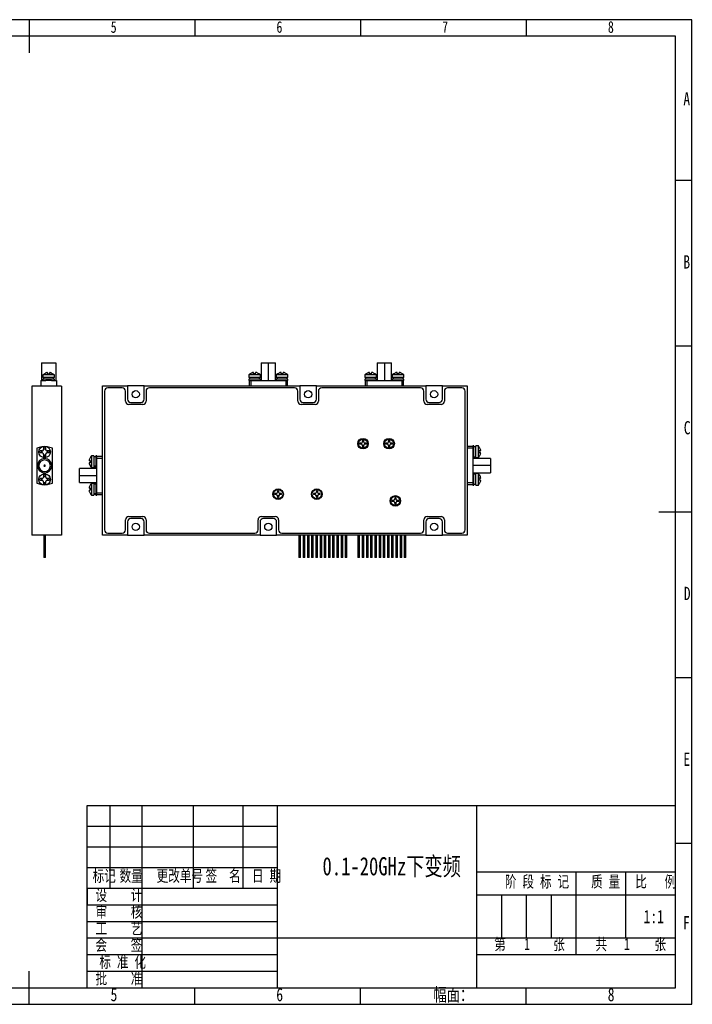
# Model space of a CAD drawing. Header units: millimetres. Extents: x 0 to 420, y 0 to 297.
# Tile 7 of 7: x 217 to 420, y 0 to 297. Entities that reach past the tile are written whole.
import ezdxf

# ---------------------------------------------------------------- set-up
doc = ezdxf.new("R2010")
doc.units = ezdxf.units.MM
doc.linetypes.add('CENTERX2', pattern=[20.32, 12.7, -2.54, 2.54, -2.54])
for name, color, linetype in [('10', 7, 'Continuous'), ('5', 7, 'Continuous'), ('9', 7, 'Continuous'), ('图框文字', 7, 'Continuous')]:
    doc.layers.add(name, color=color, linetype=linetype)
doc.styles.add('SLDTEXTSTYLE0', font='hyswlongfangsong.ttf', dxfattribs={"bigfont": 'bigfont'})
doc.styles.add('SLDTEXTSTYLE1', font='hyswlongfangsong.ttf')

msp = doc.modelspace()

# ---------------------------------------------------------------- linework, layer by layer
at = {"color": 7, "linetype": 'Continuous', "lineweight": 25}
for p, q in [((223.752, 193.471), (223.752, 188.171)), ((223.752, 193.471), (228.052, 193.471)), ((228.052, 193.471), (228.052, 188.171)), ((290.052, 193.513), (290.052, 188.213)), ((290.052, 193.513), (292.202, 193.513)), ((292.202, 193.513), (292.202, 188.213)), ((292.202, 193.513), (294.352, 193.513)), ((294.352, 188.213), (294.352, 193.513)), ((325.052, 193.513), (325.052, 188.213)), ((325.052, 193.513), (327.202, 193.513)), ((327.202, 193.513), (327.202, 188.213)), ((327.202, 193.513), (329.352, 193.513)), ((329.352, 188.213), (329.352, 193.513)), ((224.518, 190.109), (224.517, 190.11)), ((224.518, 190.109), (225.102, 190.431)), ((225.602, 190.431), (225.602, 190.109)), ((226.202, 190.431), (226.202, 190.109)), ((226.702, 190.431), (227.285, 190.109)), ((286.668, 190.15), (287.252, 190.473)), ((286.668, 190.15), (286.668, 190.152)), ((287.752, 190.15), (287.752, 190.473)), ((288.352, 190.15), (288.352, 190.473)), ((288.852, 190.473), (289.436, 190.15)), ((294.968, 190.15), (295.552, 190.473)), ((294.968, 190.15), (294.968, 190.152)), ((296.052, 190.15), (296.052, 190.473)), ((296.652, 190.15), (296.652, 190.473)), ((297.152, 190.473), (297.736, 190.15)), ((321.668, 190.15), (322.252, 190.473)), ((321.668, 190.15), (321.668, 190.152)), ((322.752, 190.15), (322.752, 190.473)), ((323.352, 190.15), (323.352, 190.473)), ((323.852, 190.473), (324.436, 190.15)), ((329.968, 190.15), (330.552, 190.473)), ((329.968, 190.15), (329.968, 190.152)), ((331.052, 190.15), (331.052, 190.473)), ((331.652, 190.15), (331.652, 190.473)), ((332.152, 190.473), (332.736, 190.15)), ((223.552, 188.171), (223.552, 186.471)), ((223.552, 188.171), (225.029, 188.171)), ((224.152, 189.871), (224.152, 189.071)), ((227.652, 189.871), (224.152, 189.871)), ((227.652, 189.071), (224.152, 189.071)), ((224.152, 188.521), (224.152, 188.171)), ((227.652, 188.521), (224.152, 188.521)), ((224.402, 189.071), (224.402, 188.521)), ((226.734, 188.171), (225.069, 188.171)), ((226.734, 188.171), (228.252, 188.171)), ((227.402, 188.521), (227.402, 189.071)), ((227.652, 189.071), (227.652, 189.871)), ((227.652, 188.171), (227.652, 188.521)), ((228.252, 188.171), (228.252, 186.471)), ((286.302, 189.913), (286.302, 189.113)), ((289.802, 189.913), (286.302, 189.913)), ((289.802, 189.113), (286.302, 189.113)), ((286.302, 188.563), (286.302, 188.213)), ((289.802, 188.563), (286.302, 188.563)), ((286.513, 188.213), (286.302, 188.213)), ((286.452, 188.213), (286.452, 186.513)), ((286.513, 188.213), (286.954, 188.213)), ((286.552, 189.113), (286.552, 188.563)), ((286.954, 188.213), (286.954, 186.513)), ((286.954, 188.213), (297.45, 188.213)), ((289.552, 188.563), (289.552, 189.113)), ((289.802, 189.113), (289.802, 189.913)), ((289.802, 188.213), (289.802, 188.563)), ((294.602, 189.913), (294.602, 189.113)), ((298.102, 189.913), (294.602, 189.913)), ((298.102, 189.113), (294.602, 189.113)), ((294.602, 188.563), (294.602, 188.213)), ((298.102, 188.563), (294.602, 188.563)), ((294.852, 189.113), (294.852, 188.563)), ((297.45, 188.213), (297.45, 186.513)), ((297.45, 188.213), (297.891, 188.213)), ((297.852, 188.563), (297.852, 189.113)), ((298.102, 188.213), (297.891, 188.213)), ((297.952, 186.513), (297.952, 188.213)), ((298.102, 189.113), (298.102, 189.913)), ((298.102, 188.213), (298.102, 188.563)), ((321.302, 189.913), (321.302, 189.113)), ((324.802, 189.913), (321.302, 189.913)), ((324.802, 189.113), (321.302, 189.113)), ((321.302, 188.563), (321.302, 188.213)), ((324.802, 188.563), (321.302, 188.563)), ((321.513, 188.213), (321.302, 188.213)), ((321.452, 188.213), (321.452, 186.513)), ((321.513, 188.213), (321.954, 188.213)), ((321.552, 189.113), (321.552, 188.563)), ((321.954, 188.213), (321.954, 186.513)), ((321.954, 188.213), (332.45, 188.213)), ((324.552, 188.563), (324.552, 189.113)), ((324.802, 189.113), (324.802, 189.913)), ((324.802, 188.213), (324.802, 188.563)), ((329.602, 189.913), (329.602, 189.113)), ((333.102, 189.913), (329.602, 189.913)), ((333.102, 189.113), (329.602, 189.113)), ((329.602, 188.563), (329.602, 188.213)), ((333.102, 188.563), (329.602, 188.563)), ((329.852, 189.113), (329.852, 188.563)), ((332.45, 188.213), (332.45, 186.513)), ((332.45, 188.213), (332.891, 188.213)), ((332.852, 188.563), (332.852, 189.113)), ((333.102, 188.213), (332.891, 188.213)), ((332.952, 186.513), (332.952, 188.213)), ((333.102, 189.113), (333.102, 189.913)), ((333.102, 188.213), (333.102, 188.563)), ((220.802, 186.471), (220.802, 141.471)), ((229.802, 186.471), (220.802, 186.471)), ((229.802, 186.471), (229.802, 141.471)), ((242.202, 186.513), (249.702, 186.513)), ((242.202, 141.513), (242.202, 186.513)), ((242.802, 184.913), (242.802, 143.113)), ((242.802, 184.913), (242.802, 143.113)), ((248.102, 185.913), (243.802, 185.913)), ((248.102, 185.913), (243.802, 185.913)), ((249.102, 181.913), (249.102, 184.913)), ((249.102, 181.913), (249.102, 184.913)), ((249.702, 186.513), (249.702, 182.513)), ((254.702, 186.513), (249.702, 186.513)), ((254.702, 182.513), (254.702, 186.513)), ((254.702, 186.513), (301.702, 186.513)), ((255.302, 184.913), (255.302, 181.913)), ((255.302, 184.913), (255.302, 181.913)), ((300.102, 185.913), (256.302, 185.913)), ((300.102, 185.913), (256.302, 185.913)), ((301.102, 181.913), (301.102, 184.913)), ((301.102, 181.913), (301.102, 184.913)), ((301.702, 186.513), (301.702, 182.513)), ((306.702, 186.513), (301.702, 186.513)), ((306.702, 182.513), (306.702, 186.513)), ((306.702, 186.513), (339.702, 186.513)), ((307.302, 184.913), (307.302, 181.913)), ((307.302, 184.913), (307.302, 181.913)), ((338.102, 185.913), (308.302, 185.913)), ((338.102, 185.913), (308.302, 185.913)), ((339.102, 181.913), (339.102, 184.913)), ((339.102, 181.913), (339.102, 184.913)), ((339.702, 186.513), (339.702, 182.513)), ((344.702, 186.513), (339.702, 186.513)), ((344.702, 182.513), (344.702, 186.513)), ((344.702, 186.513), (352.202, 186.513)), ((345.302, 184.913), (345.302, 181.913)), ((345.302, 184.913), (345.302, 181.913)), ((350.602, 185.913), (346.302, 185.913)), ((350.602, 185.913), (346.302, 185.913)), ((351.602, 143.113), (351.602, 184.913)), ((351.602, 143.113), (351.602, 184.913)), ((352.202, 186.513), (352.202, 141.513)), ((250.702, 181.513), (253.702, 181.513)), ((302.702, 181.513), (305.702, 181.513)), ((340.702, 181.513), (343.702, 181.513)), ((254.302, 180.913), (250.102, 180.913)), ((254.302, 180.913), (250.102, 180.913)), ((306.302, 180.913), (302.102, 180.913)), ((306.302, 180.913), (302.102, 180.913)), ((344.302, 180.913), (340.102, 180.913)), ((344.302, 180.913), (340.102, 180.913)), ((320.93, 169.663), (320.61, 169.663)), ((320.92, 170.153), (320.62, 170.153)), ((320.62, 170.153), (320.62, 169.763)), ((320.92, 170.153), (320.92, 169.763)), ((328.78, 169.663), (328.46, 169.663)), ((328.77, 170.153), (328.47, 170.153)), ((328.47, 170.153), (328.47, 169.763)), ((328.77, 170.153), (328.77, 169.763)), ((222.352, 167.719), (222.352, 157.223)), ((223.902, 166.921), (223.318, 166.921)), ((223.902, 166.321), (223.318, 166.321)), ((223.802, 166.921), (223.802, 166.321)), ((224.402, 168.005), (224.402, 167.421)), ((224.402, 167.521), (225.002, 167.521)), ((225.002, 168.005), (225.002, 167.421)), ((226.085, 166.921), (225.502, 166.921)), ((226.085, 166.321), (225.502, 166.321)), ((225.602, 166.921), (225.602, 166.321)), ((227.052, 157.223), (227.052, 167.719)), ((320.12, 169.263), (319.73, 169.263)), ((319.73, 169.263), (319.73, 168.963)), ((320.12, 168.963), (319.73, 168.963)), ((320.22, 168.952), (320.22, 169.273)), ((320.93, 168.563), (320.61, 168.563)), ((320.62, 168.463), (320.62, 168.072)), ((320.62, 168.072), (320.92, 168.072)), ((320.92, 168.463), (320.92, 168.072)), ((321.32, 168.952), (321.32, 169.273)), ((321.811, 169.263), (321.42, 169.263)), ((321.811, 168.963), (321.42, 168.963)), ((321.811, 168.963), (321.811, 169.263)), ((327.97, 169.263), (327.58, 169.263)), ((327.58, 169.263), (327.58, 168.963)), ((327.97, 168.963), (327.58, 168.963)), ((328.07, 168.952), (328.07, 169.273)), ((328.78, 168.563), (328.46, 168.563)), ((328.47, 168.463), (328.47, 168.072)), ((328.47, 168.072), (328.77, 168.072)), ((328.77, 168.463), (328.77, 168.072)), ((329.17, 168.952), (329.17, 169.273)), ((329.661, 169.263), (329.27, 169.263)), ((329.661, 168.963), (329.27, 168.963)), ((329.661, 168.963), (329.661, 169.263)), ((353.902, 168.263), (352.202, 168.263)), ((353.902, 167.76), (352.202, 167.76)), ((354.252, 168.413), (353.902, 168.413)), ((353.902, 168.202), (353.902, 168.413)), ((353.902, 168.202), (353.902, 167.76)), ((353.902, 167.76), (353.902, 157.265)), ((354.252, 164.913), (354.252, 168.413)), ((354.802, 168.163), (354.252, 168.163)), ((355.602, 168.413), (354.802, 168.413)), ((354.802, 164.913), (354.802, 168.413)), ((355.602, 164.913), (355.602, 168.413)), ((355.84, 168.046), (355.841, 168.047)), ((355.84, 168.046), (356.163, 167.463)), ((356.163, 166.963), (355.84, 166.963)), ((356.163, 166.363), (355.84, 166.363)), ((224.402, 165.821), (224.402, 165.237)), ((224.402, 165.721), (225.002, 165.721)), ((225.002, 165.821), (225.002, 165.237)), ((238.564, 165.046), (238.241, 164.463)), ((238.564, 163.963), (238.241, 163.963)), ((238.564, 163.363), (238.241, 163.363)), ((239.602, 165.413), (238.802, 165.413)), ((238.802, 165.413), (238.802, 163.663)), ((238.802, 163.663), (238.802, 161.913)), ((239.602, 165.413), (239.602, 163.663)), ((240.152, 165.163), (239.602, 165.163)), ((239.602, 163.663), (239.602, 161.913)), ((240.502, 165.413), (240.152, 165.413)), ((240.152, 165.413), (240.152, 163.663)), ((240.152, 163.663), (240.152, 161.913)), ((240.502, 165.413), (240.502, 165.202)), ((242.202, 165.263), (240.502, 165.263)), ((240.502, 164.76), (240.502, 165.202)), ((240.502, 164.76), (242.202, 164.76)), ((240.502, 154.265), (240.502, 164.76)), ((353.902, 164.913), (354.252, 164.913)), ((359.202, 164.663), (353.902, 164.663)), ((354.252, 165.163), (354.802, 165.163)), ((354.802, 164.913), (355.602, 164.913)), ((356.163, 165.863), (355.84, 165.279)), ((359.202, 164.663), (359.202, 162.513)), ((240.502, 161.663), (235.202, 161.663)), ((235.202, 159.513), (235.202, 161.663)), ((238.241, 162.863), (238.564, 162.279)), ((238.564, 162.279), (238.563, 162.278)), ((238.802, 161.913), (239.602, 161.913)), ((239.602, 162.423), (240.152, 162.423)), ((240.152, 162.202), (239.602, 162.202)), ((239.602, 162.163), (240.152, 162.163)), ((240.152, 161.913), (240.502, 161.913)), ((359.202, 162.513), (353.902, 162.513)), ((359.202, 162.513), (359.202, 160.363)), ((223.902, 158.621), (223.318, 158.621)), ((223.902, 158.021), (223.318, 158.021)), ((223.802, 158.621), (223.802, 158.021)), ((224.402, 159.705), (224.402, 159.121)), ((224.402, 159.221), (225.002, 159.221)), ((224.402, 157.521), (224.402, 156.937)), ((224.402, 157.421), (225.002, 157.421)), ((225.002, 159.705), (225.002, 159.121)), ((225.002, 157.521), (225.002, 156.937)), ((226.085, 158.621), (225.502, 158.621)), ((226.085, 158.021), (225.502, 158.021)), ((225.602, 158.621), (225.602, 158.021)), ((235.202, 159.513), (240.502, 159.513)), ((235.202, 157.363), (235.202, 159.513)), ((353.902, 160.363), (359.202, 160.363)), ((354.252, 160.113), (353.902, 160.113)), ((354.252, 156.613), (354.252, 160.113)), ((354.802, 159.863), (354.252, 159.863)), ((355.602, 160.113), (354.802, 160.113)), ((354.802, 156.613), (354.802, 160.113)), ((355.602, 156.613), (355.602, 160.113)), ((355.84, 159.746), (355.841, 159.747)), ((355.84, 159.746), (356.163, 159.163)), ((356.163, 158.663), (355.84, 158.663)), ((356.163, 158.063), (355.84, 158.063)), ((356.163, 157.563), (355.84, 156.979)), ((235.202, 157.363), (240.502, 157.363)), ((238.564, 156.746), (238.241, 156.163)), ((238.564, 155.663), (238.241, 155.663)), ((238.564, 155.063), (238.241, 155.063)), ((238.241, 154.563), (238.564, 153.979)), ((239.602, 157.113), (238.802, 157.113)), ((238.802, 157.113), (238.802, 155.363)), ((238.802, 155.363), (238.802, 153.613)), ((239.602, 157.113), (239.602, 155.363)), ((240.152, 156.863), (239.602, 156.863)), ((239.602, 155.363), (239.602, 153.613)), ((240.502, 157.113), (240.152, 157.113)), ((240.152, 157.113), (240.152, 155.363)), ((240.152, 155.363), (240.152, 153.613)), ((295.295, 154.928), (294.995, 154.928)), ((294.995, 154.928), (294.995, 154.538)), ((295.295, 154.928), (295.295, 154.538)), ((306.995, 154.928), (306.695, 154.928)), ((306.695, 154.928), (306.695, 154.538)), ((306.995, 154.928), (306.995, 154.538)), ((353.902, 157.265), (352.202, 157.265)), ((352.202, 156.763), (353.902, 156.763)), ((353.902, 157.265), (353.902, 156.823)), ((353.902, 156.613), (353.902, 156.823)), ((353.902, 156.613), (354.252, 156.613)), ((354.252, 156.863), (354.802, 156.863)), ((354.802, 156.613), (355.602, 156.613)), ((238.564, 153.979), (238.563, 153.978)), ((238.802, 153.613), (239.602, 153.613)), ((239.602, 154.123), (240.152, 154.123)), ((240.152, 153.902), (239.602, 153.902)), ((239.602, 153.863), (240.152, 153.863)), ((240.152, 153.613), (240.502, 153.613)), ((240.502, 154.265), (242.202, 154.265)), ((240.502, 153.823), (240.502, 154.265)), ((240.502, 153.823), (240.502, 153.613)), ((240.502, 153.763), (242.202, 153.763)), ((294.495, 154.038), (294.105, 154.038)), ((294.105, 154.038), (294.105, 153.738)), ((294.495, 153.738), (294.105, 153.738)), ((294.595, 153.727), (294.595, 154.048)), ((295.305, 154.438), (294.985, 154.438)), ((295.305, 153.338), (294.985, 153.338)), ((294.995, 153.238), (294.995, 152.847)), ((294.995, 152.847), (295.295, 152.847)), ((295.295, 153.238), (295.295, 152.847)), ((295.695, 153.727), (295.695, 154.048)), ((296.186, 154.038), (295.795, 154.038)), ((296.186, 153.738), (295.795, 153.738)), ((296.186, 153.738), (296.186, 154.038)), ((306.195, 154.038), (305.805, 154.038)), ((305.805, 154.038), (305.805, 153.738)), ((306.195, 153.738), (305.805, 153.738)), ((306.295, 153.727), (306.295, 154.048)), ((307.005, 154.438), (306.685, 154.438)), ((307.005, 153.338), (306.685, 153.338)), ((306.695, 153.238), (306.695, 152.847)), ((306.695, 152.847), (306.995, 152.847)), ((306.995, 153.238), (306.995, 152.847)), ((307.395, 153.727), (307.395, 154.048)), ((307.886, 154.038), (307.495, 154.038)), ((307.886, 153.738), (307.495, 153.738)), ((307.886, 153.738), (307.886, 154.038)), ((329.87, 152), (329.48, 152)), ((329.48, 152), (329.48, 151.7)), ((329.87, 151.7), (329.48, 151.7)), ((329.97, 151.69), (329.97, 152.01)), ((330.68, 152.4), (330.36, 152.4)), ((330.67, 152.89), (330.37, 152.89)), ((330.37, 152.89), (330.37, 152.5)), ((330.67, 152.89), (330.67, 152.5)), ((331.07, 151.69), (331.07, 152.01)), ((331.561, 152), (331.17, 152)), ((331.561, 151.7), (331.17, 151.7)), ((331.561, 151.7), (331.561, 152)), ((330.68, 151.3), (330.36, 151.3)), ((330.37, 151.2), (330.37, 150.809)), ((330.37, 150.809), (330.67, 150.809)), ((330.67, 151.2), (330.67, 150.809)), ((249.102, 143.113), (249.102, 146.113)), ((249.102, 143.113), (249.102, 146.113)), ((250.102, 147.113), (254.302, 147.113)), ((250.102, 147.113), (254.302, 147.113)), ((253.702, 146.513), (250.702, 146.513)), ((255.302, 146.113), (255.302, 143.113)), ((255.302, 146.113), (255.302, 143.113)), ((289.102, 143.113), (289.102, 146.113)), ((289.102, 143.113), (289.102, 146.113)), ((290.102, 147.113), (294.302, 147.113)), ((290.102, 147.113), (294.302, 147.113)), ((293.702, 146.513), (290.702, 146.513)), ((295.302, 146.113), (295.302, 143.113)), ((295.302, 146.113), (295.302, 143.113)), ((339.102, 143.113), (339.102, 146.113)), ((339.102, 143.113), (339.102, 146.113)), ((340.102, 147.113), (344.302, 147.113)), ((340.102, 147.113), (344.302, 147.113)), ((343.702, 146.513), (340.702, 146.513)), ((345.302, 146.113), (345.302, 143.113)), ((345.302, 146.113), (345.302, 143.113)), ((249.702, 145.513), (249.702, 141.513)), ((254.702, 141.513), (254.702, 145.513)), ((289.702, 145.513), (289.702, 141.513)), ((294.702, 141.513), (294.702, 145.513)), ((339.702, 145.513), (339.702, 141.513)), ((344.702, 141.513), (344.702, 145.513)), ((229.802, 141.471), (220.802, 141.471)), ((224.452, 141.471), (224.452, 134.771)), ((224.952, 134.771), (224.952, 141.471)), ((249.702, 141.513), (242.202, 141.513)), ((243.802, 142.113), (248.102, 142.113)), ((243.802, 142.113), (248.102, 142.113)), ((249.702, 141.513), (254.702, 141.513)), ((289.702, 141.513), (254.702, 141.513)), ((256.302, 142.113), (288.102, 142.113)), ((256.302, 142.113), (288.102, 142.113)), ((289.702, 141.513), (294.702, 141.513)), ((339.702, 141.513), (294.702, 141.513)), ((296.302, 142.113), (338.102, 142.113)), ((296.302, 142.113), (338.102, 142.113)), ((301.444, 141.513), (301.444, 134.813)), ((301.944, 134.813), (301.944, 141.513)), ((302.714, 141.513), (302.714, 134.813)), ((303.214, 134.813), (303.214, 141.513)), ((303.984, 141.513), (303.984, 134.813)), ((304.484, 134.813), (304.484, 141.513)), ((305.254, 141.513), (305.254, 134.813)), ((305.754, 134.813), (305.754, 141.513)), ((306.524, 141.513), (306.524, 134.813)), ((307.024, 134.813), (307.024, 141.513)), ((307.794, 141.513), (307.794, 134.813)), ((308.294, 134.813), (308.294, 141.513)), ((309.064, 141.513), (309.064, 134.813)), ((309.564, 134.813), (309.564, 141.513)), ((310.334, 141.513), (310.334, 134.813)), ((310.834, 134.813), (310.834, 141.513)), ((311.604, 141.513), (311.604, 134.813)), ((312.104, 134.813), (312.104, 141.513)), ((312.874, 141.513), (312.874, 134.813)), ((313.374, 134.813), (313.374, 141.513)), ((314.144, 141.513), (314.144, 134.813)), ((314.644, 134.813), (314.644, 141.513)), ((315.414, 141.513), (315.414, 134.813)), ((315.914, 134.813), (315.914, 141.513)), ((319.249, 141.513), (319.249, 134.813)), ((319.749, 134.813), (319.749, 141.513)), ((320.519, 141.513), (320.519, 134.813)), ((321.019, 134.813), (321.019, 141.513)), ((321.789, 141.513), (321.789, 134.813)), ((322.289, 134.813), (322.289, 141.513)), ((323.059, 141.513), (323.059, 134.813)), ((323.559, 134.813), (323.559, 141.513)), ((324.329, 141.513), (324.329, 134.813)), ((324.829, 134.813), (324.829, 141.513)), ((325.599, 141.513), (325.599, 134.813)), ((326.099, 134.813), (326.099, 141.513)), ((326.869, 141.513), (326.869, 134.813)), ((327.369, 134.813), (327.369, 141.513)), ((328.139, 141.513), (328.139, 134.813)), ((328.639, 134.813), (328.639, 141.513)), ((329.409, 141.513), (329.409, 134.813)), ((329.909, 134.813), (329.909, 141.513)), ((330.679, 141.513), (330.679, 134.813)), ((331.179, 134.813), (331.179, 141.513)), ((331.949, 141.513), (331.949, 134.813)), ((332.449, 134.813), (332.449, 141.513)), ((333.219, 141.513), (333.219, 134.813)), ((333.719, 134.813), (333.719, 141.513)), ((339.702, 141.513), (344.702, 141.513)), ((352.202, 141.513), (344.702, 141.513)), ((346.302, 142.113), (350.602, 142.113)), ((346.302, 142.113), (350.602, 142.113)), ((224.702, 134.771), (224.452, 134.771)), ((224.952, 134.771), (224.702, 134.771)), ((301.944, 134.813), (301.444, 134.813)), ((303.214, 134.813), (302.714, 134.813)), ((304.484, 134.813), (303.984, 134.813)), ((305.754, 134.813), (305.254, 134.813)), ((307.024, 134.813), (306.524, 134.813)), ((308.294, 134.813), (307.794, 134.813)), ((309.564, 134.813), (309.064, 134.813)), ((310.834, 134.813), (310.334, 134.813)), ((312.104, 134.813), (311.604, 134.813)), ((313.374, 134.813), (312.874, 134.813)), ((314.644, 134.813), (314.144, 134.813)), ((315.914, 134.813), (315.414, 134.813)), ((319.749, 134.813), (319.249, 134.813)), ((321.019, 134.813), (320.519, 134.813)), ((322.289, 134.813), (321.789, 134.813)), ((323.559, 134.813), (323.059, 134.813)), ((324.829, 134.813), (324.329, 134.813)), ((326.099, 134.813), (325.599, 134.813)), ((327.369, 134.813), (326.869, 134.813)), ((328.639, 134.813), (328.139, 134.813)), ((329.909, 134.813), (329.409, 134.813)), ((331.179, 134.813), (330.679, 134.813)), ((332.449, 134.813), (331.949, 134.813)), ((333.719, 134.813), (333.219, 134.813))]:
    msp.add_line(p, q, dxfattribs=at)
for centre, radius in [((252.202, 184.013), 1.1), ((304.202, 184.013), 1.1), ((342.202, 184.013), 1.1), ((320.77, 169.113), 1.6), ((320.77, 169.113), 1.4), ((328.62, 169.113), 1.6), ((328.62, 169.113), 1.4), ((224.702, 166.621), 1.75), ((224.702, 158.321), 1.75), ((295.145, 153.888), 1.6), ((295.145, 153.888), 1.4), ((306.845, 153.888), 1.6), ((306.845, 153.888), 1.4), ((330.52, 151.85), 1.6), ((330.52, 151.85), 1.4), ((252.202, 144.013), 1.1), ((292.202, 144.013), 1.1), ((342.202, 144.013), 1.1)]:
    msp.add_circle(centre, radius, dxfattribs=at)
for centre, radius, start, end in [((227.483, 185.545), 5.46, 122.9874, 127.59844), ((224.321, 185.545), 5.46, 52.40156, 56.97349), ((289.633, 185.587), 5.46, 122.9874, 127.59844), ((286.471, 185.587), 5.46, 52.40156, 56.97349), ((297.933, 185.587), 5.46, 122.9874, 127.59844), ((294.771, 185.587), 5.46, 52.40156, 56.97349), ((324.633, 185.587), 5.46, 122.9874, 127.59844), ((321.471, 185.587), 5.46, 52.40156, 56.97349), ((332.933, 185.587), 5.46, 122.9874, 127.59844), ((329.771, 185.587), 5.46, 52.40156, 56.97349), ((243.802, 184.913), 1, 90, 180), ((243.802, 184.913), 1, 90, 180), ((248.102, 184.913), 1, 0.00001, 90), ((248.102, 184.913), 1, 0.00001, 90), ((256.302, 184.913), 1, 90, 180), ((256.302, 184.913), 1, 90, 180), ((300.102, 184.913), 1, 0.00001, 90), ((300.102, 184.913), 1, 0.00001, 90), ((308.302, 184.913), 1, 90, 180), ((308.302, 184.913), 1, 90, 180), ((338.102, 184.913), 1, 0.00001, 90), ((338.102, 184.913), 1, 0.00001, 90), ((346.302, 184.913), 1, 90, 180), ((346.302, 184.913), 1, 90, 180), ((350.602, 184.913), 1, 0, 90), ((350.602, 184.913), 1, 0, 90), ((250.102, 181.913), 1, 180.00001, 270), ((250.102, 181.913), 1, 180.00001, 270), ((250.702, 182.513), 1, 180.00001, 270), ((253.702, 182.513), 1, 270, 0), ((254.302, 181.913), 1, 270, 0), ((254.302, 181.913), 1, 270, 0), ((302.102, 181.913), 1, 180.00001, 270), ((302.102, 181.913), 1, 180.00001, 270), ((302.702, 182.513), 1, 180.00001, 270), ((305.702, 182.513), 1, 270, 0), ((306.302, 181.913), 1, 270, 0), ((306.302, 181.913), 1, 270, 0), ((340.102, 181.913), 1, 180.00001, 270), ((340.102, 181.913), 1, 180.00001, 270), ((340.702, 182.513), 1, 180.00001, 270), ((343.702, 182.513), 1, 270, 0), ((344.302, 181.913), 1, 270, 0), ((344.302, 181.913), 1, 270, 0), ((320.12, 169.763), 0.5, 270, 0), ((321.42, 169.763), 0.5, 180, 270), ((327.97, 169.763), 0.5, 270, 0), ((329.27, 169.763), 0.5, 180, 270), ((224.702, 162.471), 5.75, 98.32175, 114.12292), ((224.702, 162.471), 5.75, 65.87708, 81.67825), ((320.12, 168.463), 0.5, 0, 90), ((321.42, 168.463), 0.5, 90, 180), ((327.97, 168.463), 0.5, 0, 90), ((329.27, 168.463), 0.5, 90, 180), ((351.276, 165.081), 5.46, 32.9874, 37.59844), ((224.702, 162.471), 2.15, 0, 180), ((224.702, 162.471), 1.75, 0, 180), ((243.128, 162.081), 5.46, 142.40156, 146.97349), ((351.276, 168.244), 5.46, 322.40156, 326.97349), ((224.702, 162.471), 2.15, 180, 0), ((224.702, 162.471), 1.75, 180, 0), ((224.702, 162.471), 0.19, 0, 180), ((224.702, 162.471), 0.19, 180, 0), ((243.128, 165.244), 5.46, 212.9874, 217.59844), ((351.276, 156.781), 5.46, 32.9874, 37.59844), ((224.702, 162.471), 5.75, 245.87708, 261.67825), ((224.702, 162.471), 5.75, 278.32175, 294.12292), ((243.128, 153.781), 5.46, 142.40156, 146.97349), ((294.495, 154.538), 0.5, 270, 0), ((295.795, 154.538), 0.5, 180, 270), ((306.195, 154.538), 0.5, 270, 0), ((307.495, 154.538), 0.5, 180, 270), ((351.276, 159.944), 5.46, 322.40156, 326.97349), ((243.128, 156.944), 5.46, 212.9874, 217.59844), ((294.495, 153.238), 0.5, 0, 90), ((295.795, 153.238), 0.5, 90, 180), ((306.195, 153.238), 0.5, 0, 90), ((307.495, 153.238), 0.5, 90, 180), ((329.87, 152.5), 0.5, 270, 0), ((329.87, 151.2), 0.5, 0, 90), ((331.17, 152.5), 0.5, 180, 270), ((331.17, 151.2), 0.5, 90, 180), ((250.102, 146.113), 1, 90, 179.99999), ((250.102, 146.113), 1, 90, 179.99999), ((250.702, 145.513), 1, 90, 179.99999), ((253.702, 145.513), 1, 0, 90), ((254.302, 146.113), 1, 0, 90), ((254.302, 146.113), 1, 0, 90), ((290.102, 146.113), 1, 90, 179.99999), ((290.102, 146.113), 1, 90, 179.99999), ((290.702, 145.513), 1, 90, 179.99999), ((293.702, 145.513), 1, 0, 90), ((294.302, 146.113), 1, 0, 90), ((294.302, 146.113), 1, 0, 90), ((340.102, 146.113), 1, 90, 179.99999), ((340.102, 146.113), 1, 90, 179.99999), ((340.702, 145.513), 1, 90, 179.99999), ((343.702, 145.513), 1, 0, 90), ((344.302, 146.113), 1, 0, 90), ((344.302, 146.113), 1, 0, 90), ((243.802, 143.113), 1, 180, 270), ((243.802, 143.113), 1, 180, 270), ((248.102, 143.113), 1, 270, 359.99999), ((248.102, 143.113), 1, 270, 359.99999), ((256.302, 143.113), 1, 180, 270), ((256.302, 143.113), 1, 180, 270), ((288.102, 143.113), 1, 270, 359.99999), ((288.102, 143.113), 1, 270, 359.99999), ((296.302, 143.113), 1, 180, 270), ((296.302, 143.113), 1, 180, 270), ((338.102, 143.113), 1, 270, 359.99999), ((338.102, 143.113), 1, 270, 359.99999), ((346.302, 143.113), 1, 180, 270), ((346.302, 143.113), 1, 180, 270), ((350.602, 143.113), 1, 270, 0), ((350.602, 143.113), 1, 270, 0)]:
    msp.add_arc(centre, radius, start, end, dxfattribs=at)
for points, knots in [([(225.602, 190.431), (225.597, 190.455), (225.588, 190.498), (225.517, 190.536), (225.417, 190.539), (225.296, 190.511), (225.189, 190.471), (225.123, 190.441), (225.102, 190.431)], [0, 0, 0, 0, 0.21386219, 0.39363364, 0.57421705, 0.73690298, 0.91200146, 1, 1, 1, 1]), ([(226.202, 190.109), (226.009, 190.119), (225.809, 190.129), (225.61, 190.11), (225.602, 190.109)], [0, 0, 0, 0, 0.9587009, 1, 1, 1, 1]), ([(226.702, 190.431), (226.648, 190.455), (226.549, 190.498), (226.411, 190.536), (226.305, 190.539), (226.235, 190.511), (226.205, 190.471), (226.203, 190.441), (226.202, 190.431)], [0, 0, 0, 0, 0.2138622, 0.3936336, 0.574217, 0.736903, 0.9120015, 1, 1, 1, 1]), ([(227.286, 190.11), (227.289, 190.115), (227.292, 190.12), (227.286, 190.11), (227.285, 190.109)], [0, 0, 0, 0, 0.9174165, 1, 1, 1, 1]), ([(287.752, 190.473), (287.747, 190.497), (287.738, 190.54), (287.667, 190.578), (287.567, 190.581), (287.446, 190.553), (287.339, 190.513), (287.274, 190.483), (287.252, 190.473)], [0, 0, 0, 0, 0.2138622, 0.3936336, 0.574217, 0.736903, 0.9120015, 1, 1, 1, 1]), ([(288.352, 190.15), (288.16, 190.161), (287.959, 190.171), (287.76, 190.151), (287.752, 190.15)], [0, 0, 0, 0, 0.9587009, 1, 1, 1, 1]), ([(288.852, 190.473), (288.798, 190.497), (288.7, 190.54), (288.561, 190.578), (288.455, 190.581), (288.385, 190.553), (288.355, 190.513), (288.353, 190.483), (288.352, 190.473)], [0, 0, 0, 0, 0.21386219, 0.39363364, 0.57421705, 0.73690298, 0.91200146, 1, 1, 1, 1]), ([(289.436, 190.152), (289.439, 190.156), (289.442, 190.161), (289.436, 190.151), (289.436, 190.15)], [0, 0, 0, 0, 0.9174165, 1, 1, 1, 1]), ([(296.052, 190.473), (296.047, 190.497), (296.038, 190.54), (295.967, 190.578), (295.867, 190.581), (295.746, 190.553), (295.639, 190.513), (295.574, 190.483), (295.552, 190.473)], [0, 0, 0, 0, 0.2138622, 0.3936336, 0.574217, 0.736903, 0.9120015, 1, 1, 1, 1]), ([(296.652, 190.15), (296.46, 190.161), (296.259, 190.171), (296.06, 190.151), (296.052, 190.15)], [0, 0, 0, 0, 0.9587009, 1, 1, 1, 1]), ([(297.152, 190.473), (297.098, 190.497), (297, 190.54), (296.861, 190.578), (296.755, 190.581), (296.685, 190.553), (296.655, 190.513), (296.653, 190.483), (296.652, 190.473)], [0, 0, 0, 0, 0.2138622, 0.3936336, 0.574217, 0.736903, 0.9120015, 1, 1, 1, 1]), ([(297.736, 190.152), (297.739, 190.156), (297.742, 190.161), (297.736, 190.151), (297.736, 190.15)], [0, 0, 0, 0, 0.9174165, 1, 1, 1, 1]), ([(322.752, 190.473), (322.747, 190.497), (322.738, 190.54), (322.667, 190.578), (322.567, 190.581), (322.446, 190.553), (322.339, 190.513), (322.274, 190.483), (322.252, 190.473)], [0, 0, 0, 0, 0.21386219, 0.39363364, 0.57421705, 0.73690298, 0.91200146, 1, 1, 1, 1]), ([(323.352, 190.15), (323.16, 190.161), (322.959, 190.171), (322.76, 190.151), (322.752, 190.15)], [0, 0, 0, 0, 0.9587009, 1, 1, 1, 1]), ([(323.852, 190.473), (323.798, 190.497), (323.7, 190.54), (323.561, 190.578), (323.455, 190.581), (323.385, 190.553), (323.355, 190.513), (323.353, 190.483), (323.352, 190.473)], [0, 0, 0, 0, 0.2138622, 0.3936336, 0.574217, 0.736903, 0.9120015, 1, 1, 1, 1]), ([(324.436, 190.152), (324.439, 190.156), (324.442, 190.161), (324.436, 190.151), (324.436, 190.15)], [0, 0, 0, 0, 0.9174165, 1, 1, 1, 1]), ([(331.052, 190.473), (331.047, 190.497), (331.038, 190.54), (330.967, 190.578), (330.867, 190.581), (330.746, 190.553), (330.639, 190.513), (330.574, 190.483), (330.552, 190.473)], [0, 0, 0, 0, 0.2138622, 0.3936336, 0.574217, 0.736903, 0.9120015, 1, 1, 1, 1]), ([(331.652, 190.15), (331.46, 190.161), (331.259, 190.171), (331.06, 190.151), (331.052, 190.15)], [0, 0, 0, 0, 0.9587009, 1, 1, 1, 1]), ([(332.152, 190.473), (332.098, 190.497), (332, 190.54), (331.861, 190.578), (331.755, 190.581), (331.685, 190.553), (331.655, 190.513), (331.653, 190.483), (331.652, 190.473)], [0, 0, 0, 0, 0.21386219, 0.39363364, 0.57421705, 0.73690298, 0.91200146, 1, 1, 1, 1]), ([(332.736, 190.152), (332.739, 190.156), (332.742, 190.161), (332.736, 190.151), (332.736, 190.15)], [0, 0, 0, 0, 0.9174165, 1, 1, 1, 1]), ([(223.318, 166.321), (223.312, 166.513), (223.306, 166.714), (223.317, 166.913), (223.318, 166.921)], [0, 0, 0, 0, 0.9587009, 1, 1, 1, 1]), ([(223.902, 166.921), (223.955, 166.926), (224.054, 166.934), (224.193, 167.006), (224.298, 167.105), (224.369, 167.227), (224.398, 167.334), (224.401, 167.399), (224.402, 167.421)], [0, 0, 0, 0, 0.2138622, 0.3936336, 0.574217, 0.736903, 0.9120015, 1, 1, 1, 1]), ([(224.402, 165.821), (224.397, 165.874), (224.388, 165.973), (224.317, 166.112), (224.217, 166.218), (224.096, 166.288), (223.989, 166.317), (223.923, 166.32), (223.902, 166.321)], [0, 0, 0, 0, 0.21386219, 0.39363364, 0.57421705, 0.73690298, 0.91200146, 1, 1, 1, 1]), ([(224.402, 168.005), (224.594, 168.01), (224.795, 168.016), (224.993, 168.005), (225.002, 168.005)], [0, 0, 0, 0, 0.9587009, 1, 1, 1, 1]), ([(225.002, 167.421), (225.006, 167.367), (225.015, 167.269), (225.086, 167.13), (225.186, 167.024), (225.308, 166.954), (225.415, 166.924), (225.48, 166.922), (225.502, 166.921)], [0, 0, 0, 0, 0.2138622, 0.3936336, 0.574217, 0.736903, 0.9120015, 1, 1, 1, 1]), ([(225.502, 166.321), (225.448, 166.316), (225.349, 166.307), (225.211, 166.236), (225.105, 166.136), (225.035, 166.015), (225.005, 165.908), (225.003, 165.843), (225.002, 165.821)], [0, 0, 0, 0, 0.2138622, 0.3936336, 0.574217, 0.736903, 0.9120015, 1, 1, 1, 1]), ([(226.085, 166.921), (226.091, 166.728), (226.097, 166.528), (226.086, 166.329), (226.085, 166.321)], [0, 0, 0, 0, 0.9587009, 1, 1, 1, 1]), ([(355.84, 166.363), (355.85, 166.555), (355.86, 166.756), (355.841, 166.954), (355.84, 166.963)], [0, 0, 0, 0, 0.9587009, 1, 1, 1, 1]), ([(356.163, 166.963), (356.186, 166.967), (356.229, 166.976), (356.267, 167.047), (356.27, 167.147), (356.242, 167.269), (356.202, 167.376), (356.173, 167.441), (356.163, 167.463)], [0, 0, 0, 0, 0.2138622, 0.3936336, 0.574217, 0.736903, 0.9120015, 1, 1, 1, 1]), ([(356.163, 165.863), (356.186, 165.916), (356.229, 166.015), (356.267, 166.153), (356.27, 166.259), (356.242, 166.33), (356.202, 166.359), (356.173, 166.362), (356.163, 166.363)], [0, 0, 0, 0, 0.21386219, 0.39363364, 0.57421705, 0.73690298, 0.91200146, 1, 1, 1, 1]), ([(225.002, 165.237), (224.809, 165.231), (224.609, 165.225), (224.41, 165.237), (224.402, 165.237)], [0, 0, 0, 0, 0.9587009, 1, 1, 1, 1]), ([(238.241, 164.463), (238.218, 164.409), (238.175, 164.31), (238.137, 164.172), (238.134, 164.066), (238.162, 163.995), (238.202, 163.966), (238.231, 163.963), (238.241, 163.963)], [0, 0, 0, 0, 0.2138622, 0.3936336, 0.574217, 0.736903, 0.9120015, 1, 1, 1, 1]), ([(238.241, 163.363), (238.218, 163.358), (238.175, 163.349), (238.137, 163.278), (238.134, 163.178), (238.162, 163.056), (238.202, 162.95), (238.231, 162.884), (238.241, 162.863)], [0, 0, 0, 0, 0.2138622, 0.3936336, 0.574217, 0.736903, 0.9120015, 1, 1, 1, 1]), ([(238.564, 163.963), (238.554, 163.77), (238.544, 163.57), (238.563, 163.371), (238.564, 163.363)], [0, 0, 0, 0, 0.9587009, 1, 1, 1, 1]), ([(238.563, 165.047), (238.558, 165.05), (238.553, 165.053), (238.563, 165.047), (238.564, 165.046)], [0, 0, 0, 0, 0.9174165, 1, 1, 1, 1]), ([(355.841, 165.278), (355.846, 165.275), (355.851, 165.273), (355.841, 165.278), (355.84, 165.279)], [0, 0, 0, 0, 0.91741645, 1, 1, 1, 1]), ([(223.318, 158.021), (223.312, 158.213), (223.306, 158.414), (223.317, 158.613), (223.318, 158.621)], [0, 0, 0, 0, 0.9587009, 1, 1, 1, 1]), ([(223.902, 158.621), (223.955, 158.626), (224.054, 158.634), (224.193, 158.706), (224.298, 158.805), (224.369, 158.927), (224.398, 159.034), (224.401, 159.099), (224.402, 159.121)], [0, 0, 0, 0, 0.21386219, 0.39363364, 0.57421705, 0.73690298, 0.91200146, 1, 1, 1, 1]), ([(224.402, 157.521), (224.397, 157.574), (224.388, 157.673), (224.317, 157.812), (224.217, 157.918), (224.096, 157.988), (223.989, 158.017), (223.923, 158.02), (223.902, 158.021)], [0, 0, 0, 0, 0.2138622, 0.3936336, 0.574217, 0.736903, 0.9120015, 1, 1, 1, 1]), ([(224.402, 159.705), (224.594, 159.71), (224.795, 159.716), (224.993, 159.705), (225.002, 159.705)], [0, 0, 0, 0, 0.9587009, 1, 1, 1, 1]), ([(225.002, 159.121), (225.006, 159.067), (225.015, 158.969), (225.086, 158.83), (225.186, 158.724), (225.308, 158.654), (225.415, 158.624), (225.48, 158.622), (225.502, 158.621)], [0, 0, 0, 0, 0.2138622, 0.3936336, 0.574217, 0.736903, 0.9120015, 1, 1, 1, 1]), ([(225.502, 158.021), (225.448, 158.016), (225.349, 158.007), (225.211, 157.936), (225.105, 157.836), (225.035, 157.715), (225.005, 157.608), (225.003, 157.543), (225.002, 157.521)], [0, 0, 0, 0, 0.2138622, 0.3936336, 0.574217, 0.736903, 0.9120015, 1, 1, 1, 1]), ([(226.085, 158.621), (226.091, 158.428), (226.097, 158.228), (226.086, 158.029), (226.085, 158.021)], [0, 0, 0, 0, 0.9587009, 1, 1, 1, 1]), ([(355.84, 158.063), (355.85, 158.255), (355.86, 158.456), (355.841, 158.654), (355.84, 158.663)], [0, 0, 0, 0, 0.9587009, 1, 1, 1, 1]), ([(356.163, 158.663), (356.186, 158.667), (356.229, 158.676), (356.267, 158.747), (356.27, 158.847), (356.242, 158.969), (356.202, 159.076), (356.173, 159.141), (356.163, 159.163)], [0, 0, 0, 0, 0.21386219, 0.39363364, 0.57421705, 0.73690298, 0.91200146, 1, 1, 1, 1]), ([(356.163, 157.563), (356.186, 157.616), (356.229, 157.715), (356.267, 157.853), (356.27, 157.959), (356.242, 158.03), (356.202, 158.059), (356.173, 158.062), (356.163, 158.063)], [0, 0, 0, 0, 0.2138622, 0.3936336, 0.574217, 0.736903, 0.9120015, 1, 1, 1, 1]), ([(225.002, 156.937), (224.809, 156.931), (224.609, 156.925), (224.41, 156.937), (224.402, 156.937)], [0, 0, 0, 0, 0.9587009, 1, 1, 1, 1]), ([(238.241, 156.163), (238.218, 156.109), (238.175, 156.01), (238.137, 155.872), (238.134, 155.766), (238.162, 155.695), (238.202, 155.666), (238.231, 155.663), (238.241, 155.663)], [0, 0, 0, 0, 0.2138622, 0.3936336, 0.574217, 0.736903, 0.9120015, 1, 1, 1, 1]), ([(238.241, 155.063), (238.218, 155.058), (238.175, 155.049), (238.137, 154.978), (238.134, 154.878), (238.162, 154.756), (238.202, 154.65), (238.231, 154.584), (238.241, 154.563)], [0, 0, 0, 0, 0.2138622, 0.3936336, 0.574217, 0.736903, 0.9120015, 1, 1, 1, 1]), ([(238.564, 155.663), (238.554, 155.47), (238.544, 155.27), (238.563, 155.071), (238.564, 155.063)], [0, 0, 0, 0, 0.9587009, 1, 1, 1, 1]), ([(238.563, 156.747), (238.558, 156.75), (238.553, 156.753), (238.563, 156.747), (238.564, 156.746)], [0, 0, 0, 0, 0.9174165, 1, 1, 1, 1]), ([(355.841, 156.978), (355.846, 156.975), (355.851, 156.973), (355.841, 156.978), (355.84, 156.979)], [0, 0, 0, 0, 0.91741645, 1, 1, 1, 1])]:
    msp.add_open_spline(points, degree=3, knots=knots, dxfattribs=at)
at = {"layer": '10'}
for p, q in [((237.5, 5), (237.5, 60)), ((237.5, 60), (415, 60)), ((244.5, 35), (244.5, 60)), ((254, 60), (254, 5)), ((269.5, 60), (269.5, 35)), ((284.5, 60), (284.5, 35)), ((295, 5), (295, 60)), ((355, 60), (355, 5)), ((237.5, 53.75), (295, 53.75)), ((237.5, 47.5), (295, 47.5)), ((237.5, 41.25), (295, 41.25)), ((355, 40), (415, 40)), ((385, 40), (385, 15)), ((400, 40), (400, 20.019)), ((237.5, 35), (295, 35)), ((355, 33), (415, 33)), ((362.5, 33), (362.5, 20.019)), ((370, 33), (370, 20.019)), ((237.5, 30.006), (295, 30.006)), ((237.5, 25.013), (295, 25.013)), ((237.5, 20.019), (295, 20.019)), ((295, 20.019), (415, 20.019)), ((237.5, 15.026), (295, 15.026)), ((355, 15), (415, 15)), ((237.5, 10.032), (295, 10.032))]:
    msp.add_line(p, q, dxfattribs=at)
at = {"layer": '5', "lineweight": 25}
for p, q in [((220, 297), (220, 287)), ((420, 148.5), (410, 148.5)), ((220, 0), (220, 10))]:
    msp.add_line(p, q, dxfattribs=at)
at = {"layer": '5'}
for p, q in [((270, 297), (270, 292)), ((320, 297), (320, 292)), ((370, 297), (370, 292)), ((420, 248.5), (415, 248.5)), ((420, 198.5), (415, 198.5)), ((420, 98.5), (415, 98.5)), ((420, 48.5), (415, 48.5)), ((270, 0), (270, 5)), ((320, 0), (320, 5)), ((370, 0), (370, 5))]:
    msp.add_line(p, q, dxfattribs=at)
at = {"layer": '5', "color": 7, "lineweight": 25}
for p, q in [((415, 292), (25, 292)), ((415, 5), (415, 292)), ((0, 5), (415, 5))]:
    msp.add_line(p, q, dxfattribs=at)
at = {"layer": '5', "linetype": 'CENTERX2'}
msp.add_line((237.5, 35), (237.5, 30.006), dxfattribs=at)
at = {"layer": '9', "color": 7}
for p, q in [((420, 297), (0, 297)), ((420, 148.5), (420, 297)), ((420, 0), (420, 148.5)), ((0, 0), (420, 0))]:
    msp.add_line(p, q, dxfattribs=at)
at = {"layer": '图框文字'}
msp.add_line((377.5, 33), (377.5, 20.019), dxfattribs=at)

# ---------------------------------------------------------------- texts
at = {"layer": '10'}
for s, insert, char_height, attachment_point, style in [('5', (245.544, 296.552), 3.5, 2, 'SLDTEXTSTYLE1'), ('6', (295.547, 296.552), 3.5, 2, 'SLDTEXTSTYLE1'), ('7', (345.547, 296.552), 3.5, 2, 'SLDTEXTSTYLE1'), ('8', (395.547, 296.552), 3.5, 2, 'SLDTEXTSTYLE1'), ('A', (418.437, 275.12), 4, 2, 'SLDTEXTSTYLE1'), ('B', (418.437, 225.928), 4, 2, 'SLDTEXTSTYLE1'), ('C', (418.56, 175.928), 4, 2, 'SLDTEXTSTYLE1'), ('D', (418.562, 125.928), 4, 2, 'SLDTEXTSTYLE1'), ('E', (418.435, 75.928), 4, 2, 'SLDTEXTSTYLE1'), ('0.1-20GHz下变频', (329.42, 44.399), 5.5, 2, 'SLDTEXTSTYLE0'), ('F', (418.328, 26.62), 4, 2, 'SLDTEXTSTYLE1'), ('1', (369.372, 19.908), 3.5, 1, 'SLDTEXTSTYLE1'), ('1', (399.48, 19.908), 3.5, 1, 'SLDTEXTSTYLE1'), ('5', (245.622, 4.928), 4, 2, 'SLDTEXTSTYLE1'), ('6', (295.625, 4.928), 4, 2, 'SLDTEXTSTYLE1'), ('幅面：', (348, 4.928), 4, 2, 'SLDTEXTSTYLE0'), ('8', (395.625, 4.928), 4, 2, 'SLDTEXTSTYLE1')]:
    msp.add_mtext(s, dxfattribs=dict(at, insert=insert, char_height=char_height, attachment_point=attachment_point, style=style))
at = {"layer": '10', "color": 7, "char_height": 3.5, "attachment_point": 2, "style": 'SLDTEXTSTYLE0'}
for s, insert in [('标记', (242.697, 40.488)), ('数量', (250.815, 40.488)), ('更改单号', (265.501, 40.488)), ('签  名', (278.556, 40.488)), ('日 期', (291.682, 40.488)), ('阶 段 标 记', (373.262, 38.753)), ('质 量', (393.974, 38.753)), ('比   例', (409.089, 38.753)), ('设    计', (247.122, 34.738)), ('审    核', (247.143, 29.667)), ('工    艺', (247.145, 24.658)), ('会    签', (247.114, 19.642)), ('第        张', (371.008, 19.894)), ('共        张', (401.534, 19.894)), ('标 准 化', (248.249, 14.529)), ('批    准', (247.125, 9.552))]:
    msp.add_mtext(s, dxfattribs=dict(at, insert=insert))
at = {"layer": '图框文字', "insert": (405.419, 28.469), "char_height": 4, "attachment_point": 1, "style": 'SLDTEXTSTYLE1'}
msp.add_mtext('1:1', dxfattribs=at)

doc.saveas('drawing.dxf')
